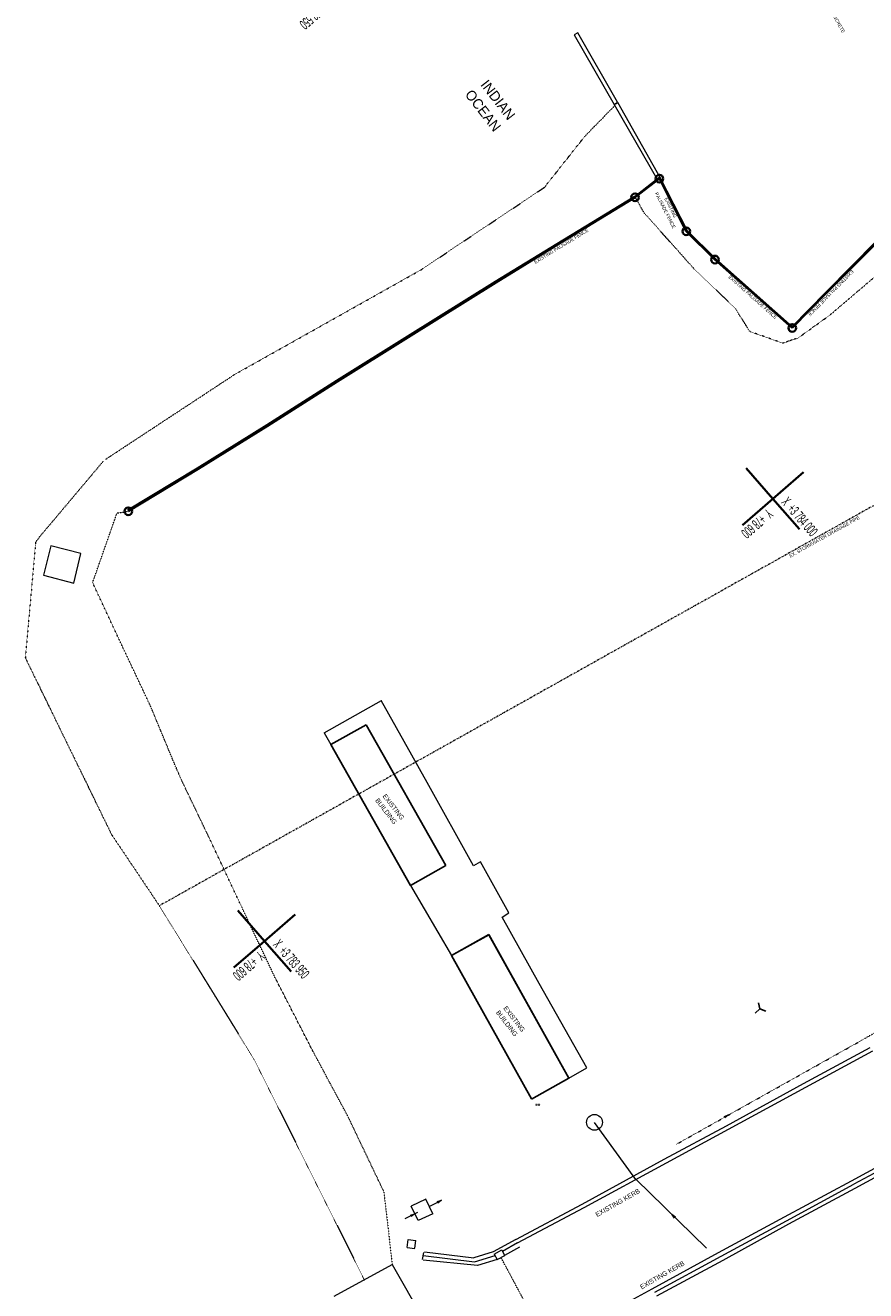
# Model space of a CAD drawing. Header units: millimetres. Extents: x -738537 to 1850049, y -250217 to 604013.
# Tile 179 of 204: x -223083 to -160715, y 360601 to 454476. Entities that reach past the tile are written whole.
import ezdxf

# ---------------------------------------------------------------- set-up
doc = ezdxf.new("R2010")
doc.units = ezdxf.units.MM
doc.header["$MEASUREMENT"] = 0
doc.set_wipeout_variables(frame=1)
for name, pattern in [('DOT', [0.25, 0, -0.25]), ('Double Dashed', [285, 130, -60, 35, -60]), ('Wipeout_Contour', [1000, 0, -1000])]:
    doc.linetypes.add(name, pattern=pattern)
for name, color, linetype, lineweight in [('0_Pen_No__1', 214, 'Continuous', 35), ('0_Pen_No__128', 9, 'Continuous', 0), ('0_Pen_No__15', 7, 'Continuous', 20), ('0_Pen_No__16', 8, 'Continuous', 20), ('0_Pen_No__2', 1, 'Continuous', 25), ('0_Pen_No__3', 30, 'Continuous', 15), ('0_Pen_No__6', 7, 'Continuous', 5)]:
    doc.layers.add(name, color=color, linetype=linetype, lineweight=lineweight)
doc.layers.add('0_Pen_No__13', color=7, linetype='Continuous', lineweight=20, true_color=0x104280)
doc.layers.add('0_Pen_No__7', color=7, linetype='Continuous', lineweight=5, true_color=0x9f07ff)
doc.styles.add('GENERATED_STYLE_1', font='GOTHIC.TTF')
doc.styles.add('GENERATED_STYLE_3', font='GOTHICB.TTF')

msp = doc.modelspace()

# ---------------------------------------------------------------- linework, layer by layer
at = {"layer": '0_Pen_No__1', "color": 7, "linetype": 'Continuous', "lineweight": 35}
for p, q in [((-176008.2, 443176.7), (-177858.4, 441757.5)), ((-176025.4, 443100.4), (-177830, 441716.3)), ((-174036, 439198.1), (-176025.4, 443100.4)), ((-173995.1, 439228), (-176008.2, 443176.7)), ((-183601.1, 438246.2), (-177858.4, 441757.5)), ((-183575, 438203.5), (-177830, 441716.3)), ((-171906.7, 437100.6), (-174036, 439198.1)), ((-171872.5, 437137.2), (-173995.1, 439228)), ((-159878.9, 438457.2), (-163628.8, 434678.6)), ((-159842.7, 438422.7), (-163593.2, 434643.5)), ((-183601.1, 438246.2), (-188198.4, 435440.2)), ((-183575, 438203.5), (-188172.1, 435397.6)), ((-166164.3, 432022.7), (-171906.7, 437100.6)), ((-166166.8, 432091.6), (-171872.5, 437137.2)), ((-188198.4, 435440.2), (-194697.7, 431377.3)), ((-188172.1, 435397.6), (-194671.2, 431334.9)), ((-163628.8, 434678.6), (-166166.8, 432091.6)), ((-163593.2, 434643.5), (-166164.3, 432022.7)), ((-194697.7, 431377.3), (-199958.6, 428100.1)), ((-194671.2, 431334.9), (-199932, 428057.8)), ((-199958.6, 428100.1), (-205142.2, 424810.6)), ((-199932, 428057.8), (-205115.6, 424768.2)), ((-205142.2, 424810.6), (-210291.3, 421604)), ((-205115.6, 424768.2), (-210265.2, 421561.4)), ((-210291.3, 421604), (-215463.9, 418469.7)), ((-210265.2, 421561.4), (-215438, 418427)), ((-169574.9, 421620.7), (-167606, 419357.2)), ((-165342.5, 421326.1), (-167606, 419357.2)), ((-167606, 419357.2), (-169869.5, 417388.3)), ((-165637.1, 417093.7), (-167606, 419357.2)), ((-207300.1, 388806), (-205331.2, 386542.5)), ((-203067.7, 388511.4), (-205331.2, 386542.5)), ((-205331.2, 386542.5), (-207594.7, 384573.6)), ((-205331.2, 386542.5), (-203362.3, 384279))]:
    msp.add_line(p, q, dxfattribs=at)
for centre in [(-176025.4, 443100.4), (-177830, 441716.3), (-174036, 439198.1), (-171906.7, 437100.6), (-166164.3, 432022.7), (-215438, 418427)]:
    msp.add_circle(centre, 284.1, dxfattribs=at)
at = {"layer": '0_Pen_No__128', "color": 9, "linetype": 'Continuous', "lineweight": 0}
for p, q in [((-182069.8, 453919.5), (-182342.1, 453775.5)), ((-182342.1, 453775.5), (-179370.5, 448606.9)), ((-179146.1, 448775.6), (-182069.8, 453919.5)), ((-179370.5, 448606.9), (-179146.1, 448775.6)), ((-179146.1, 448775.6), (-175959.8, 443157.5)), ((-179370.5, 448606.9), (-179151, 448705)), ((-179370.5, 448606.9), (-176168.5, 443010.9)), ((-221195.2, 415857.8), (-221735.9, 413691)), ((-218959.9, 415284), (-221195.2, 415857.8)), ((-219473.3, 413101.1), (-218959.9, 415284)), ((-221735.9, 413691), (-219473.3, 413101.1)), ((-200162.1, 360197.4), (-195852.3, 362541.3)), ((-195852.3, 362541.3), (-190500.7, 353173.8))]:
    msp.add_line(p, q, dxfattribs=at)
at = {"layer": '0_Pen_No__128', "color": 9, "linetype": 'DOT', "lineweight": 0}
for p, q in [((-181565.1, 446234.1), (-179313.4, 448541.3)), ((-184549.8, 442458.3), (-181565.1, 446234.1)), ((-193711, 436341), (-184549.8, 442458.3)), ((-207541.7, 428578.3), (-193711, 436341)), ((-217165.6, 422252.2), (-207541.7, 428578.3)), ((-217296.9, 422138.1), (-222053.6, 416489.6)), ((-218083.9, 413134.2), (-216276.6, 418294)), ((-216276.6, 418294), (-215438, 418427)), ((-222315.4, 416129.3), (-223082.8, 407549.3)), ((-222053.6, 416489.6), (-222315.4, 416129.3)), ((-216178.7, 409039.2), (-218083.9, 413134.2)), ((-213850.1, 404102.5), (-216178.7, 409039.2)), ((-223082.8, 407549.3), (-216684.4, 394444.4)), ((-211573.7, 398660.5), (-213850.1, 404102.5)), ((-209358, 394036.4), (-211573.7, 398660.5)), ((-216684.4, 394444.4), (-213132.6, 389157.5)), ((-207055.4, 389134.1), (-209358, 394036.4)), ((-213132.6, 389157.5), (-206069.4, 377700.4)), ((-204540.4, 383820.1), (-207055.4, 389134.1)), ((-199091.3, 373441.5), (-201718.3, 378335.9)), ((-206069.4, 377700.4), (-197922.1, 361415.6)), ((-196475.2, 367950.4), (-199091.3, 373441.5)), ((-196475.2, 367950.4), (-195852.3, 362541.3))]:
    msp.add_line(p, q, dxfattribs=at)
at = {"layer": '0_Pen_No__13', "color": 156, "linetype": 'Continuous', "lineweight": 20, "true_color": 0x104280}
for p, q in [((-177764.1, 368846.4), (-180839.4, 373090.1)), ((-177764.1, 368846.4), (-180839.4, 373090.1)), ((-172532.9, 363753.2), (-177750.2, 368858.5)), ((-172532.9, 363753.2), (-177750.2, 368858.5)), ((-193359.3, 367400.3), (-194437.9, 366872.9)), ((-193359.3, 367400.3), (-194437.9, 366872.9)), ((-192839.4, 366315.1), (-193359.3, 367400.3)), ((-192839.4, 366315.1), (-193359.3, 367400.3)), ((-193099.3, 366857.7), (-192179.2, 367315)), ((-193099.3, 366857.7), (-192179.2, 367315)), ((-192527, 367209.1), (-192186.9, 367311.1)), ((-192527, 367209.1), (-192186.9, 367311.1)), ((-192186.9, 367311.1), (-192473.6, 367101.6)), ((-192186.9, 367311.1), (-192473.6, 367101.6)), ((-193967.1, 366407.8), (-194925.3, 365936.5)), ((-193967.1, 366407.8), (-194925.3, 365936.5)), ((-194507.8, 366208.7), (-194167.2, 366309.3)), ((-194507.8, 366208.7), (-194167.2, 366309.3)), ((-194167.2, 366309.3), (-194454.8, 366101)), ((-194167.2, 366309.3), (-194454.8, 366101)), ((-193921.6, 365796.7), (-194441.5, 366881.9)), ((-193921.6, 365796.7), (-194441.5, 366881.9)), ((-192839.4, 366315.1), (-193921.6, 365796.7)), ((-192839.4, 366315.1), (-193921.6, 365796.7)), ((-174906.3, 365991.7), (-175114.5, 366279.4)), ((-175114.5, 366279.4), (-174822.3, 366077.5)), ((-174906.3, 365991.7), (-175114.5, 366279.4)), ((-175114.5, 366279.4), (-174822.3, 366077.5))]:
    msp.add_line(p, q, dxfattribs=at)
msp.add_circle((-180839.4, 373090.1), 587, dxfattribs=at)
msp.add_circle((-180839.4, 373090.1), 587, dxfattribs=at)
at = {"layer": '0_Pen_No__15', "color": 7, "linetype": 'Continuous', "lineweight": 20}
for p, q in [((-189306.6, 392423), (-189808.9, 392131.9)), ((-187188.9, 388632.3), (-189306.6, 392423)), ((-187685.5, 388319.5), (-187188.9, 388632.3)), ((-194743.6, 363815.8), (-194677.4, 364390.3)), ((-194743.6, 363815.8), (-194677.4, 364390.3)), ((-194677.4, 364390.3), (-194107.2, 364324.6)), ((-194677.4, 364390.3), (-194107.2, 364324.6)), ((-194173.4, 363750.1), (-194107.2, 364324.6)), ((-194173.4, 363750.1), (-194107.2, 364324.6)), ((-194743.6, 363815.8), (-194175, 363736.5)), ((-194743.6, 363815.8), (-194175, 363736.5))]:
    msp.add_line(p, q, dxfattribs=at)
at = {"layer": '0_Pen_No__15', "color": 7, "linetype": 'DOT', "lineweight": 20}
msp.add_line((-201718.3, 378335.9), (-204540.4, 383820.1), dxfattribs=at)
at = {"layer": '0_Pen_No__2', "color": 7, "linetype": 'Continuous', "lineweight": 25}
for p, q in [((-168925.6, 381191.7), (-168568.4, 381502.4)), ((-168658.9, 381967.4), (-168568.4, 381502.5)), ((-168120.5, 381348.4), (-168568.4, 381502.5))]:
    msp.add_line(p, q, dxfattribs=at)
at = {"layer": '0_Pen_No__3', "color": 7, "linetype": 'Continuous', "lineweight": 15}
for p, q in [((-188279.6, 363321.9), (-187728.6, 363626.2)), ((-188279.6, 363321.9), (-187728.6, 363626.2)), ((-188279.6, 363321.9), (-188053.9, 362913.3)), ((-188279.6, 363321.9), (-188053.9, 362913.3)), ((-187728.6, 363626.2), (-187509.4, 363215.1)), ((-187728.6, 363626.2), (-187509.4, 363215.1)), ((-188053.9, 362913.3), (-187502.9, 363217.7)), ((-188053.9, 362913.3), (-187502.9, 363217.7))]:
    msp.add_line(p, q, dxfattribs=at)
at = {"layer": '0_Pen_No__3', "color": 7, "linetype": 'DOT', "lineweight": 15}
msp.add_line((-184229.5, 356440.6), (-187781.7, 363064.2), dxfattribs=at)
msp.add_line((-184229.5, 356440.6), (-187781.7, 363064.2), dxfattribs=at)
at = {"layer": '0_Pen_No__7', "color": 250, "linetype": 'DOT', "lineweight": 5, "true_color": 0x3f3f3f}
for p, q in [((-177118.2, 440506.4), (-177773, 441650.6)), ((-175201.2, 438374.1), (-177118.2, 440506.4)), ((-173408.9, 436363.9), (-175201.2, 438374.1)), ((-170374.6, 433449.9), (-173408.9, 436363.9)), ((-163385.9, 432968.3), (-160103.4, 435766.4)), ((-169311, 431754.8), (-170374.6, 433449.9)), ((-165843.7, 431201.5), (-163385.9, 432968.3)), ((-166868.9, 430892.9), (-169311, 431754.8)), ((-165778, 431258.6), (-166868.9, 430892.9)), ((-145510.3, 387921.1), (-160767.7, 379315)), ((-145510.3, 387921.1), (-160767.7, 379315)), ((-174792.7, 371449.5), (-160767.7, 379315)), ((-174792.7, 371449.5), (-160767.7, 379315))]:
    msp.add_line(p, q, dxfattribs=at)
at = {"layer": '0_Pen_No__7', "color": 250, "linetype": 'Continuous', "lineweight": 5, "true_color": 0x3f3f3f}
for p, q in [((-165325, 375960.5), (-160388.7, 378650.6)), ((-165158.3, 375707.9), (-160186.2, 378402.6)), ((-171056.6, 372843.8), (-165325, 375960.5)), ((-170904, 372592.2), (-165158.3, 375707.9)), ((-171225.8, 373521.1), (-170890.4, 373638)), ((-171225.8, 373521.1), (-170890.4, 373638)), ((-170890.4, 373638), (-171167.7, 373416.1)), ((-170890.4, 373638), (-171167.7, 373416.1)), ((-175659.3, 370364.4), (-171056.6, 372843.8)), ((-175487, 370090.1), (-170904, 372592.2)), ((-161778.9, 368760.2), (-156711.7, 371497.9)), ((-156553.5, 371224.6), (-161599.1, 368492.5)), ((-161491.7, 368201.5), (-156415, 370974)), ((-181767.8, 367025.8), (-175659.3, 370364.4)), ((-181608.6, 366766.6), (-175487, 370090.1)), ((-166729.4, 366071), (-161778.9, 368760.2)), ((-166586.3, 365784.6), (-161599.1, 368492.5)), ((-166411, 365552.7), (-161491.7, 368201.5)), ((-186678.6, 364397.7), (-181767.8, 367025.8)), ((-186547.6, 364140.5), (-181608.6, 366766.6)), ((-171627, 363427.9), (-166729.4, 366071)), ((-171440.6, 363152.6), (-166586.3, 365784.6)), ((-171297.5, 362866.2), (-166411, 365552.7)), ((-186678.6, 364397.7), (-188358.2, 363486.6)), ((-193612.2, 362921.9), (-193513.5, 363422.6)), ((-193447.9, 363479.6), (-189785, 363047.5)), ((-188358.2, 363486.6), (-189785, 363047.5)), ((-186547.6, 364140.5), (-187668.6, 363513.7)), ((-186413.1, 363833.4), (-187509.4, 363215.1)), ((-176570.9, 360731.2), (-171627, 363427.9)), ((-193557.1, 363201.5), (-189741.4, 362751.3)), ((-189514, 362461.5), (-193555.1, 362856.3)), ((-189735.6, 362750.6), (-188223.4, 363220.2)), ((-188053.9, 362913.3), (-189514, 362461.5)), ((-176360.9, 360489.8), (-171440.6, 363152.6)), ((-176224.4, 360210.9), (-171297.5, 362866.2)), ((-181203.8, 358225.5), (-176570.9, 360731.2))]:
    msp.add_line(p, q, dxfattribs=at)

# ---------------------------------------------------------------- texts
at = {"layer": '0_Pen_No__6', "color": 7, "linetype": 'Continuous', "lineweight": 5, "attachment_point": 7}
for s, insert, char_height, rotation, style in [('\\A1;{\\W0.500000x;\\pql;\\fArial|b0|i0|c0|p34;Y  +78 550}', (-200804.9, 456423.8), 750, 221.017866, 'GENERATED_STYLE_3'), ('\\A1;{\\pql;\\fCentury Gothic|b0|i0|c0|p34;EXISTING CONCRETE}', (-164256.7, 457043.3), 250, 299.656455, 'GENERATED_STYLE_1'), ('\\A1;{\\pql;\\fCentury Gothic|b0|i0|c0|p34;INDIAN}', (-189345, 450058.4), 750, 307.743617, 'GENERATED_STYLE_1'), ('\\A1;{\\pql;\\fCentury Gothic|b0|i0|c0|p34;OCEAN}', (-190504, 449326.4), 750, 307.743617, 'GENERATED_STYLE_1'), ('\\A1;{\\pql;\\fCentury Gothic|b0|i0|c0|p34;PALISADE FENCE}', (-176374.1, 442005.7), 250, 297.013347, 'GENERATED_STYLE_1'), ('\\A1;{\\pql;\\fCentury Gothic|b0|i0|c0|p34;EXISTING}', (-175668.8, 441609.9), 250, 297.013347, 'GENERATED_STYLE_1'), ('\\A1;{\\pql;\\fCentury Gothic|b0|i0|c0|p34;EXISTING PALISADE FENCE}', (-185231.5, 436771.6), 250, 31.421011, 'GENERATED_STYLE_1'), ('\\A1;{\\pql;\\fCentury Gothic|b0|i0|c0|p34;EXISTING PALISADE FENCE}', (-170929.3, 435756.7), 250, 318.513723, 'GENERATED_STYLE_1'), ('\\A1;{\\pql;\\fCentury Gothic|b0|i0|c0|p34;EXISTING PALISADE FENCE}', (-161762.2, 436361.1), 250, 225.409633, 'GENERATED_STYLE_1'), ('\\A1;{\\W0.500000x;\\pql;\\fArial|b0|i0|c0|p34;X  +3 784 000}', (-167020.8, 419056.7), 750, 311.017866, 'GENERATED_STYLE_3'), ('\\A1;{\\W0.500000x;\\pql;\\fArial|b0|i0|c0|p34;Y  +78 600}', (-168027.4, 418666.2), 750, 221.017866, 'GENERATED_STYLE_3'), ('\\A1;{\\pql;\\fCentury Gothic|b0|i0|c0|p34;EX. STORMWATER DRAINAGE PIPE}', (-166304.4, 414970.2), 250, 29.249489, 'GENERATED_STYLE_1'), ('\\A1;{\\W0.500000x;\\pql;\\fArial|b0|i0|c0|p34;X  +3 783 950}', (-204746, 386242), 750, 311.017866, 'GENERATED_STYLE_3'), ('\\A1;{\\W0.500000x;\\pql;\\fArial|b0|i0|c0|p34;Y  +78 600}', (-205752.7, 385851.5), 750, 221.017866, 'GENERATED_STYLE_3'), ('\\A1;{\\pql;\\fCentury Gothic|b0|i0|c0|p34;EXISTING KERB}', (-180644.5, 366056), 350, 29.6753, 'GENERATED_STYLE_1'), ('\\A1;{\\pql;\\fCentury Gothic|b0|i0|c0|p34;EXISTING KERB}', (-177336.8, 360689), 350, 29.6753, 'GENERATED_STYLE_1')]:
    msp.add_mtext(s, dxfattribs=dict(at, insert=insert, char_height=char_height, rotation=rotation, style=style))

# ---------------------------------------------------------------- wipeouts: each hides what was drawn before it
at = {"color": 254, "linetype": 'Wipeout_Contour', "lineweight": 0, "ltscale": 1922110.216593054}
msp.add_wipeout([(-197777.2, 402589.1), (-200398, 401111), (-194503.7, 390661.6), (-191885, 392141.8)], dxfattribs=at)
at = {"color": 254, "linetype": 'Wipeout_Contour', "lineweight": 0, "ltscale": 1849660.587925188}
msp.add_wipeout([(-188741.2, 387008), (-191462.3, 385473.3), (-185465.7, 374842.7), (-182747, 376379.5)], dxfattribs=at)

# ---------------------------------------------------------------- next in the draw order: linework, layer by layer
at = {"layer": '0_Pen_No__1', "color": 7, "linetype": 'DOT', "lineweight": 35}
msp.add_line((-184872.4, 374388.9), (-185216.2, 374377.4), dxfattribs=at)
at = {"layer": '0_Pen_No__15', "color": 7, "linetype": 'Continuous', "lineweight": 20}
for p, q in [((-200895.7, 401993.3), (-196660.8, 404382.2)), ((-193249.8, 398297.2), (-196660.9, 404382.4)), ((-200895.7, 401993.3), (-200398, 401111)), ((-189808.9, 392131.9), (-193249.8, 398297.2)), ((-194498, 390650.9), (-191462.3, 385473.3)), ((-184945.6, 383386.8), (-187685.5, 388319.5)), ((-181405.2, 377122.5), (-184945.6, 383386.8)), ((-182747, 376379.5), (-181405.2, 377122.5))]:
    msp.add_line(p, q, dxfattribs=at)
at = {"layer": '0_Pen_No__16', "color": 8, "linetype": 'Double Dashed', "lineweight": 20}
msp.add_line((-140737.7, 429699.8), (-213132.6, 389157.5), dxfattribs=at)
msp.add_line((-140737.7, 429699.8), (-213132.6, 389157.5), dxfattribs=at)
at = {"layer": '0_Pen_No__2', "color": 7, "linetype": 'Continuous', "lineweight": 25}
for p, q in [((-200398, 401111), (-197778.1, 402588.9)), ((-191885, 392141.8), (-197778.1, 402588.9)), ((-194504.9, 390663.9), (-200398, 401111)), ((-194498, 390650.9), (-191885, 392141.8)), ((-188690.3, 387021.4), (-191462.3, 385473.3)), ((-188690.3, 387021.4), (-182747, 376379.5)), ((-191462.3, 385473.3), (-185519, 374831.4)), ((-182747, 376379.5), (-185513.5, 374821.3))]:
    msp.add_line(p, q, dxfattribs=at)

# ---------------------------------------------------------------- next in the draw order: texts
at = {"layer": '0_Pen_No__6', "color": 7, "linetype": 'Continuous', "lineweight": 5, "char_height": 350, "attachment_point": 7, "rotation": 307.743617, "style": 'GENERATED_STYLE_1'}
for s, insert in [('\\A1;{\\pql;\\fCentury Gothic|b0|i0|c0|p34;BUILDING}', (-197142.6, 396959.3)), ('\\A1;{\\pql;\\fCentury Gothic|b0|i0|c0|p34;EXISTING}', (-196591.6, 397273.3)), ('\\A1;{\\pql;\\fCentury Gothic|b0|i0|c0|p34;BUILDING}', (-188182.6, 381225.6)), ('\\A1;{\\pql;\\fCentury Gothic|b0|i0|c0|p34;EXISTING}', (-187631.6, 381539.6))]:
    msp.add_mtext(s, dxfattribs=dict(at, insert=insert))

doc.saveas('drawing.dxf')
